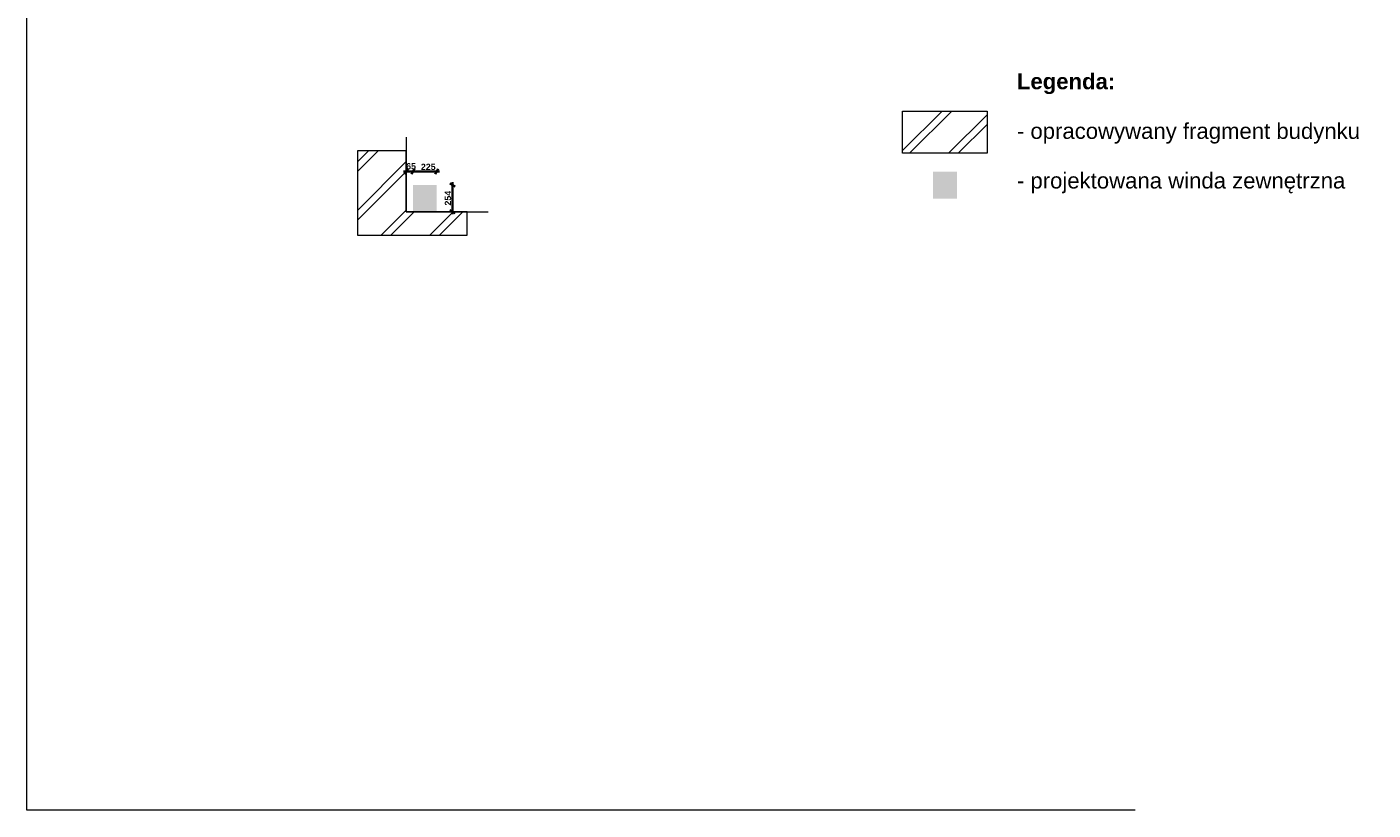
# Model space of a CAD drawing. Header units: centimetres. Extents: x -16430 to -3682, y -10155 to 4679.
# Tile 1 of 2: x -16430 to -3682, y -10155 to -2738. Entities that reach past the tile are written whole.
import ezdxf
from ezdxf.xclip import XClip

# ---------------------------------------------------------------- set-up
doc = ezdxf.new("R2010")
doc.units = ezdxf.units.CM
doc.header["$MEASUREMENT"] = 0
doc.header["$XCLIPFRAME"] = 0
doc.linetypes.add('Wipeout_Contour', pattern=[100, 0, -100])
for name, color, linetype in [('820-Rysunki Obrazki', 7, 'Continuous'), ('mdcp zaklauzulowana_1_820-Rysunki Obrazki', 7, 'Continuous'), ('Nowe_299-Wymiary Opisy', 7, 'Continuous')]:
    doc.layers.add(name, color=color, linetype=linetype)
for name, color, linetype, lineweight in [('mdcp zaklauzulowana_1_0_Nr_pióra__1', 7, 'Continuous', 13), ('Nowe_220-A Ściany_Nr_pióra__120', 7, 'Continuous', 13), ('Nowe_220-Ściany_Nr_pióra__120', 7, 'Continuous', 13), ('Nowe_299-Wymiary Opisy_Nr_pióra__6', 5, 'Continuous', 35), ('Nowe_Bloki tekstowe_Nr_pióra__120', 7, 'Continuous', 13)]:
    doc.layers.add(name, color=color, linetype=linetype, lineweight=lineweight)
doc.layers.add('Nowe_220-Ściany_Nr_pióra__67', color=7, linetype='Continuous', lineweight=13, true_color=0x6a6a6a)
doc.layers.add('Nowe_220-Ściany_Nr_pióra__8', color=7, linetype='Continuous', lineweight=35, true_color=0xa80f02)
doc.styles.add('STYL_AUTOMATYCZNY_1', font='arial.ttf')
doc.styles.add('STYL_AUTOMATYCZNY_2', font='arial.ttf')
doc.dimstyles.new('STYL_AUTOMATYCZNY__1', dxfattribs={"dimtxt": 60.00000238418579, "dimasz": 38, "dimexe": 0.18, "dimexo": 0.0625, "dimgap": 0, "dimtad": 1, "dimtih": 1, "dimtoh": 1, "dimdec": 0, "dimzin": 0, "dimdsep": 46, "dimtxsty": 'STYL_AUTOMATYCZNY_1', "dimblk": 'ARROWHEAD_2', "dimblk1": 'ARROWHEAD_2', "dimblk2": 'ARROWHEAD_2', "dimcen": 0.09, "dimse1": 1, "dimse2": 1, "dimclrd": 5, "dimclre": 5, "dimclrt": 5, "dimadec": 1, "dimazin": 0, "dimtfac": 1, "dimtdec": 4, "dimtmove": 2, "dimatfit": 3, "dimfxl": 1, "dimtolj": 1, "dimtzin": 0, "dimarcsym": 0})
doc.dimstyles.new('STYL_AUTOMATYCZNY__2', dxfattribs={"dimtxt": 60.00000238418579, "dimasz": 38, "dimexe": 0.18, "dimexo": 0.0625, "dimgap": 0, "dimtad": 1, "dimdec": 0, "dimzin": 0, "dimdsep": 46, "dimtxsty": 'STYL_AUTOMATYCZNY_1', "dimblk": 'ARROWHEAD_2', "dimblk1": 'ARROWHEAD_2', "dimblk2": 'ARROWHEAD_2', "dimcen": 0.09, "dimse1": 1, "dimse2": 1, "dimclrd": 5, "dimclre": 5, "dimclrt": 5, "dimadec": 1, "dimazin": 0, "dimtfac": 1, "dimtdec": 4, "dimtmove": 0, "dimatfit": 3, "dimfxl": 1, "dimtolj": 1, "dimtzin": 0, "dimarcsym": 0})
picture_1 = doc.add_image_def('image1.tif', size_in_pixel=(2480, 3505))
pattern_1 = [(45, (0, 0), (-229.8096954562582, 229.8096954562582), []), (45, (-45.96193909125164, 45.96193909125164), (-229.8096954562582, 229.8096954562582), [])]

# ---------------------------------------------------------------- blocks, each defined once
blk = doc.blocks.new('Rysunek_1_1', base_point=(-11181.9873507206, -2737.79761045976))
at = {"color": 254, "linetype": 'Wipeout_Contour', "lineweight": 0, "ltscale": 55716.50920080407}
blk.add_wipeout([(-16429.556795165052, -10154.95038823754), (-5934.4179062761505, -10154.95038823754), (-5934.4179062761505, 4679.355167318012), (-16429.556795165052, 4679.355167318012)], dxfattribs=at).dxf.layer = 'mdcp zaklauzulowana_1_820-Rysunki Obrazki'
at = {"layer": 'mdcp zaklauzulowana_1_0_Nr_pióra__1', "color": 7, "lineweight": 13}
image = blk.add_image(picture_1, insert=(-16429.55679516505, -10154.95038823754), size_in_units=(10495.13888888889, 14834.305555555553), dxfattribs=at)
image.set_boundary_path([(-0.5, -0.5), (2479.5, 3504.5)])
blk = doc.blocks.new('*D2')
at = {"layer": 'Nowe_299-Wymiary Opisy_Nr_pióra__6', "color": 5, "linetype": 'Continuous', "lineweight": 35}
for p, q in [((-12862.78152775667, -4106.439347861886), (-12838.33152775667, -4106.439347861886)), ((-12823.89777775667, -4081.439347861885), (-12852.76527775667, -4131.439347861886)), ((-12838.33152775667, -4106.439347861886), (-12773.09048661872, -4106.439347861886)), ((-12758.65673661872, -4081.439347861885), (-12787.52423661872, -4131.439347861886))]:
    blk.add_line(p, q, dxfattribs=at)
at = {"layer": 'Nowe_299-Wymiary Opisy_Nr_pióra__6', "color": 5, "lineweight": 35, "insert": (-12838.33153342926, -4088.312951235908), "char_height": 60.00000238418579, "attachment_point": 7, "style": 'STYL_AUTOMATYCZNY_1'}
blk.add_mtext('\\A1;{\\pql;\\fArial|b1|i0|c238|p0;\\W1.000000;65}', dxfattribs=at)
blk = doc.blocks.new('ARROWHEAD_2')
at = {"color": 0, "linetype": 'Continuous', "lineweight": 0}
for p, q in [((0, 0), (-1, 0)), ((-0.3781315, -0.655), (0.3781315, 0.655))]:
    blk.add_line(p, q, dxfattribs=at)
blk = doc.blocks.new('*D4')
at = {"layer": 'Nowe_299-Wymiary Opisy_Nr_pióra__6', "color": 5, "linetype": 'Continuous', "lineweight": 35}
for p, q in [((-12758.65673661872, -4081.439347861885), (-12787.52423661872, -4131.439347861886)), ((-12773.09048661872, -4106.439347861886), (-12548.09048661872, -4106.439347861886)), ((-12562.52423661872, -4131.439347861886), (-12533.65673661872, -4081.439347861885)), ((-12548.09048661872, -4106.439347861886), (-12523.64048661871, -4106.439347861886))]:
    blk.add_line(p, q, dxfattribs=at)
at = {"layer": 'Nowe_299-Wymiary Opisy_Nr_pióra__6', "color": 5, "lineweight": 35, "insert": (-12699.07918104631, -4094.439347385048), "char_height": 60.00000238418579, "attachment_point": 7, "style": 'STYL_AUTOMATYCZNY_1'}
blk.add_mtext('\\A1;{\\pql;\\fArial|b1|i0|c238|p0;\\W1.000000;225}', dxfattribs=at)
blk = doc.blocks.new('*D5')
at = {"layer": 'Nowe_299-Wymiary Opisy_Nr_pióra__6', "color": 5, "linetype": 'Continuous', "lineweight": 35}
for p, q in [((-12374.70476573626, -4248.538048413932), (-12424.70476573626, -4219.670548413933)), ((-12399.70476573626, -4234.104298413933), (-12399.70476573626, -4209.654298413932)), ((-12399.70476573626, -4488.104298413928), (-12399.70476573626, -4234.104298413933)), ((-12424.70476573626, -4473.670548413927), (-12374.70476573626, -4502.538048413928)), ((-12399.70476573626, -4512.554298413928), (-12399.70476573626, -4488.104298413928))]:
    blk.add_line(p, q, dxfattribs=at)
at = {"layer": 'Nowe_299-Wymiary Opisy_Nr_pióra__6', "color": 5, "lineweight": 35, "insert": (-12411.7047662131, -4429.749401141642), "char_height": 60.00000238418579, "attachment_point": 7, "rotation": 90, "style": 'STYL_AUTOMATYCZNY_1'}
blk.add_mtext('\\A1;{\\pql;\\fArial|b1|i0|c238|p0;\\W1.000000;254}', dxfattribs=at)

msp = doc.modelspace()

# ---------------------------------------------------------------- block references
at = {"layer": '820-Rysunki Obrazki', "color": 151, "linetype": 'Continuous', "lineweight": 13, "true_color": 0x80c2ff}
ref = msp.add_blockref('Rysunek_1_1', (-11181.9873507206, -2737.79761045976), dxfattribs=at)
XClip(ref).set_block_clipping_path([(-16429.55679516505, -10154.95038823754), (-5934.417906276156, 4679.355167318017)])

# ---------------------------------------------------------------- next in the draw order: hatches: boundary and pattern name
at = {"layer": 'Nowe_220-Ściany_Nr_pióra__67', "linetype": 'Continuous', "lineweight": 13, "true_color": 0x6a6a6a}
h = msp.add_hatch(dxfattribs=at)
h.set_pattern_fill('Podwójny_szraf_1_4_0001', color=251, style=0, pattern_type=2)
h.set_pattern_definition(pattern_1)
h.paths.add_polyline_path([(-8137.728920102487, -3534.195025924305), (-7337.728920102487, -3534.195025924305), (-7337.728920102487, -3934.195025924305), (-8137.728920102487, -3934.195025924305)])
h = msp.add_hatch(dxfattribs=at)
h.set_pattern_fill('Podwójny_szraf_1_4_0001', color=251, style=0, pattern_type=2)
h.set_pattern_definition(pattern_1)
h.paths.add_polyline_path([(-13300.03023144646, -4488.104298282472), (-13300.03023144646, -4710.000869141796), (-12261.49584704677, -4710.000869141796), (-12261.49584704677, -4488.104298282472), (-12838.33152775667, -4488.104298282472), (-12838.33152775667, -3911.782012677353), (-13300.03023144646, -3911.782012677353)])
at = {"layer": 'Nowe_220-Ściany_Nr_pióra__8', "linetype": 'Continuous', "lineweight": 0, "true_color": 0x7e0b01}
for points in [[(-7623.154228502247, -4109.788881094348), (-7848.154228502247, -4109.788881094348), (-7848.154228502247, -4363.788881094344), (-7623.154228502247, -4363.788881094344)], [(-12548.09048661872, -4234.104298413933), (-12773.09048661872, -4234.104298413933), (-12773.09048661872, -4488.104298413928), (-12548.09048661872, -4488.104298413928)]]:
    msp.add_hatch(color=16, dxfattribs=at).paths.add_polyline_path(points)

# ---------------------------------------------------------------- next in the draw order: linework, layer by layer
at = {"layer": 'Nowe_220-A Ściany_Nr_pióra__120', "color": 7, "linetype": 'Continuous', "lineweight": 13}
for p, q in [((-12838.33153313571, -3781.534883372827), (-12838.33153313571, -4488.104298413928)), ((-12838.33153313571, -4488.104298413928), (-12062.54720439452, -4488.104298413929))]:
    msp.add_line(p, q, dxfattribs=at)
at = {"layer": 'Nowe_220-Ściany_Nr_pióra__120', "color": 7, "linetype": 'Continuous', "lineweight": 13, "flags": 128}
for points in [[(-8137.728920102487, -3534.195025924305), (-7337.728920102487, -3534.195025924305), (-7337.728920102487, -3934.195025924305), (-8137.728920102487, -3934.195025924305)], [(-13300.03023144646, -4488.104298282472), (-13300.03023144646, -4710.000869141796), (-12261.49584704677, -4710.000869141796), (-12261.49584704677, -4488.104298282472), (-12838.33152775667, -4488.104298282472), (-12838.33152775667, -3911.782012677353), (-13300.03023144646, -3911.782012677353)]]:
    msp.add_lwpolyline(points, close=True, dxfattribs=at)

# ---------------------------------------------------------------- next in the draw order: texts
at = {"layer": 'Nowe_Bloki tekstowe_Nr_pióra__120', "color": 7, "linetype": 'Continuous', "lineweight": 13, "insert": (-7054.727462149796, -3178.051901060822), "char_height": 150.0000000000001, "attachment_point": 1, "line_spacing_factor": 0.9398425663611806, "style": 'STYL_AUTOMATYCZNY_2'}
msp.add_mtext('\\A1;{\\pql;\\fArial|b1|i0|c238|p0;\\W1.000000;Legenda:\\P\\pql;\\fArial|b1|i0|c238|p0;\\W1.000000;\\P\\pql;\\fArial|b0|i0|c238|p0;\\W1.000000;- opracowywany fragment budynku\\P\\pql;\\fArial|b0|i0|c238|p0;\\W1.000000;\\P\\pql;\\fArial|b0|i0|c238|p0;\\W1.000000;- projektowana winda zewnętrzna}', dxfattribs=at)

# ---------------------------------------------------------------- next in the draw order: dimensions: what is measured, and where the dimension line sits
at = {"layer": 'Nowe_299-Wymiary Opisy', "color": 5, "linetype": 'Continuous', "lineweight": 35}
for base, p1, p2, picture, middle in [((-12773.09048661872, -4106.439347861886), (-12838.33152775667, -4488.104298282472), (-12773.09048661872, -4234.104298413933), '*D2', (-12792.66973132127, -4058.312950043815)), ((-12548.09048661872, -4106.439347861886), (-12773.09048661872, -4234.104298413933), (-12548.09048661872, -4234.104298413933), '*D4', (-12630.58647738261, -4064.439346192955))]:
    dim = msp.add_linear_dim(base=base, p1=p1, p2=p2, dimstyle='STYL_AUTOMATYCZNY__1', dxfattribs=at)
    dim.commit()
    dim.dimension.update_dxf_attribs({"geometry": picture, "text_midpoint": middle, "dimtype": 160})
dim = msp.add_linear_dim(base=(-12399.70476573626, -4234.104298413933), p1=(-12548.09048661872, -4488.104298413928), p2=(-12548.09048661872, -4234.104298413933), angle=90, dimstyle='STYL_AUTOMATYCZNY__2', dxfattribs=at)
dim.commit()
dim.dimension.update_dxf_attribs({"geometry": '*D5', "text_midpoint": (-12441.70476740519, -4361.256697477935), "dimtype": 160, "text_rotation": 90})

doc.saveas('drawing.dxf')
